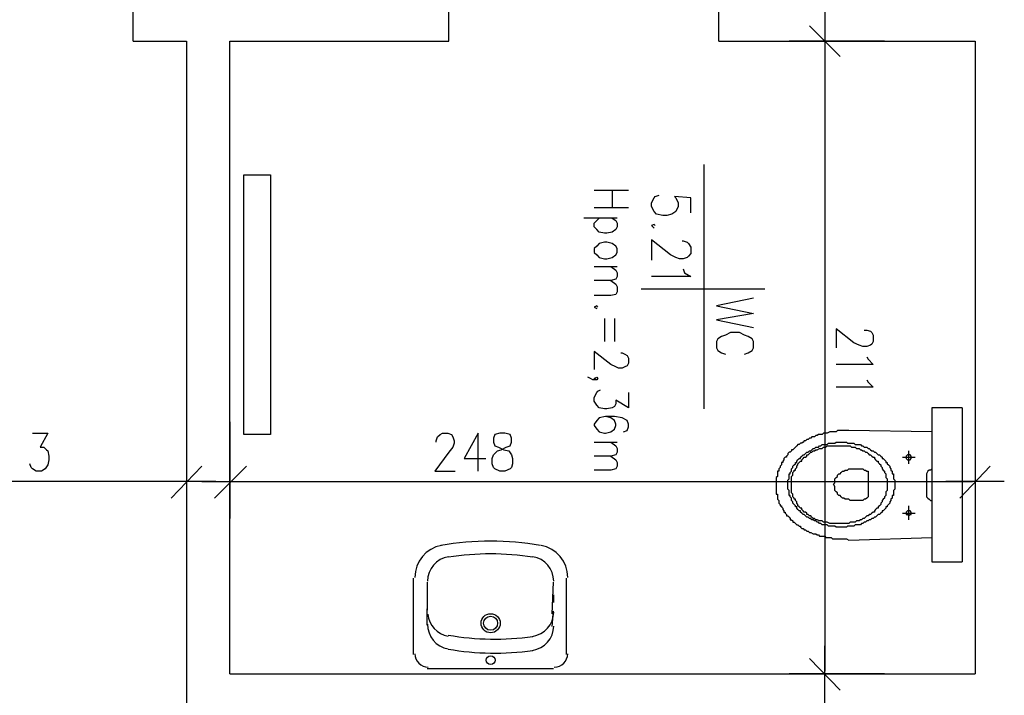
# Model space of a CAD drawing. Header units: millimetres. Extents: x -523 to 1404227, y -783705 to 1038705.
# Tile 25 of 256: x 200827 to 204100, y 4843 to 7091. Entities that reach past the tile are written whole.
import ezdxf

# ---------------------------------------------------------------- set-up
doc = ezdxf.new("R2010")
doc.units = ezdxf.units.MM
doc.linetypes.add('0.5_0.5', pattern=[1, 0.5, -0.5])
for name, color, linetype in [('PDF _0', 252, 'Continuous'), ('PDF _BA_met', 7, 'Continuous'), ('PDF _PG_WIDOKOWE_CIENKIE', 7, 'Continuous'), ('PDF _PG_WYMIARY', 7, 'Continuous'), ('PDF _PG_WYPOSAŻENIE', 7, 'Continuous')]:
    doc.layers.add(name, color=color, linetype=linetype)

# ---------------------------------------------------------------- blocks, each defined once
blk = doc.blocks.new('A$Cc5eb5aaa')
at = {"layer": 'PDF _0', "color": 7, "lineweight": -3}
for points in [[(22336.5, 8412.2), (22336.5, 8598.5)], [(23386.4, 8412.2), (23386.4, 8598.5)], [(24284, 8412.2), (24284, 8598.5)], [(24635.4, 8509.6), (24635.4, 8314.8)], [(24584.6, 8463), (24686.2, 8361.4)], [(22336.5, 8412.2), (22514.3, 8412.2)], [(22514.3, 8412.2), (22514.3, 6121.8)], [(22658.3, 8412.2), (23386.4, 8412.2)], [(22658.3, 6308.1), (22658.3, 8412.2)], [(24284, 8412.2), (25134.9, 8412.2)], [(25134.9, 8412.2), (25134.9, 6308.1)], [(22565.1, 6998.2), (22463.5, 6892.3)], [(22607.5, 6892.3), (22713.3, 6998.2)], [(25185.7, 6998.2), (25084.1, 6892.3)], [(22611.7, 6947.4), (22417, 6947.4)], [(22565.1, 6947.4), (22755.6, 6947.4)], [(25232.3, 6947.4), (25037.6, 6947.4)], [(24635.4, 6210.7), (24635.4, 6401.2)], [(24686.2, 6253), (24584.6, 6358.9)], [(22658.3, 6308.1), (25134.9, 6308.1)]]:
    blk.add_lwpolyline(points, dxfattribs=at)
blk.add_lwpolyline([(22704.8, 7104), (22704.8, 7967.6), (22793.7, 7967.6), (22793.7, 7104)], close=True, dxfattribs=at)
at = {"layer": 'PDF _BA_met', "lineweight": -3}
for points in [[(24233.2, 8001.5), (24233.2, 7188.7)], [(24190.8, 7840.6), (24190.8, 7891.4), (24135.8, 7895.7), (24140, 7891.4), (24148.5, 7874.5), (24148.5, 7861.8), (24140, 7844.9), (24127.3, 7836.4), (24110.4, 7832.2), (24097.7, 7832.2), (24076.5, 7836.4), (24068.1, 7844.9), (24059.6, 7861.8), (24059.6, 7874.5), (24068.1, 7891.4), (24072.3, 7895.7), (24085, 7899.9)], [(24072.3, 7798.3), (24068.1, 7802.5), (24059.6, 7798.3), (24068.1, 7789.8)], [(24161.2, 7747.5), (24165.4, 7747.5), (24178.1, 7743.3), (24182.4, 7739), (24190.8, 7726.3), (24190.8, 7705.2), (24182.4, 7696.7), (24178.1, 7692.5), (24165.4, 7688.2), (24152.7, 7688.2), (24140, 7692.5), (24123.1, 7700.9), (24059.6, 7751.7), (24059.6, 7684)], [(24165.4, 7654.4), (24169.7, 7641.7), (24190.8, 7629), (24059.6, 7629)], [(24436.4, 7586.6), (24025.7, 7586.6)], [(24398.3, 7557), (24275.5, 7531.6), (24398.3, 7506.2), (24275.5, 7485), (24398.3, 7459.6)], [(24368.6, 7370.7), (24381.3, 7374.9), (24394, 7383.4), (24398.3, 7391.9), (24398.3, 7413), (24394, 7421.5), (24381.3, 7430), (24368.6, 7434.2), (24351.7, 7442.7), (24322.1, 7442.7), (24305.1, 7434.2), (24292.4, 7430), (24279.7, 7421.5), (24275.5, 7413), (24275.5, 7391.9), (24279.7, 7383.4), (24292.4, 7374.9), (24305.1, 7370.7)]]:
    blk.add_lwpolyline(points, dxfattribs=at)
at = {"layer": 'PDF _PG_WIDOKOWE_CIENKIE', "lineweight": -3}
for points in [[(25092.6, 7192.9), (24991, 7192.9), (24991, 6680.6), (25092.6, 6680.6)], [(25092.6, 7192.9), (25092.6, 6680.6)], [(24991, 7112.5), (24715.8, 7116.7), (24707.3, 7116.7), (24703.1, 7116.7), (24694.6, 7116.7), (24690.4, 7116.7), (24686.2, 7116.7), (24677.7, 7116.7), (24673.5, 7112.5), (24669.2, 7112.5), (24660.8, 7112.5), (24656.5, 7112.5), (24652.3, 7112.5), (24643.8, 7108.2), (24639.6, 7108.2), (24635.4, 7108.2), (24631.1, 7108.2), (24626.9, 7104), (24618.4, 7104), (24614.2, 7104), (24610, 7099.8), (24605.7, 7099.8), (24601.5, 7095.5), (24597.3, 7095.5), (24593, 7095.5), (24588.8, 7091.3), (24584.6, 7091.3), (24580.3, 7087.1), (24576.1, 7087.1), (24571.9, 7082.8), (24567.6, 7082.8), (24563.4, 7078.6), (24559.2, 7074.4), (24554.9, 7074.4), (24550.7, 7070.1), (24546.5, 7070.1), (24542.2, 7065.9), (24538, 7061.7), (24533.8, 7057.4), (24529.5, 7053.2), (24525.3, 7053.2), (24525.3, 7049), (24521.1, 7044.7), (24516.8, 7044.7), (24512.6, 7040.5), (24512.6, 7036.3), (24508.4, 7032), (24508.4, 7027.8), (24504.1, 7027.8), (24499.9, 7023.6), (24499.9, 7019.3), (24495.7, 7015.1), (24495.7, 7010.9), (24491.4, 7010.9), (24491.4, 7006.6), (24491.4, 7002.4), (24487.2, 6998.2), (24487.2, 6993.9), (24483, 6989.7), (24483, 6985.5), (24483, 6981.2), (24478.7, 6981.2), (24478.7, 6977), (24478.7, 6972.8), (24478.7, 6968.5), (24478.7, 6964.3), (24474.5, 6960.1), (24474.5, 6955.8), (24474.5, 6951.6), (24474.5, 6947.4), (24474.5, 6943.1), (24474.5, 6938.9), (24474.5, 6934.6), (24474.5, 6930.4), (24474.5, 6926.2), (24474.5, 6921.9), (24474.5, 6917.7), (24474.5, 6913.5), (24474.5, 6909.2), (24474.5, 6905), (24478.7, 6905), (24478.7, 6900.8), (24478.7, 6896.5), (24478.7, 6892.3), (24478.7, 6888.1), (24483, 6883.8), (24483, 6879.6), (24483, 6875.4), (24487.2, 6871.1), (24487.2, 6866.9), (24491.4, 6866.9), (24491.4, 6862.7), (24495.7, 6858.4), (24495.7, 6854.2), (24499.9, 6850), (24499.9, 6845.7), (24504.1, 6845.7), (24504.1, 6841.5), (24508.4, 6837.3), (24508.4, 6833), (24512.6, 6833), (24516.8, 6828.8), (24521.1, 6824.6), (24521.1, 6820.3), (24525.3, 6820.3), (24529.5, 6816.1), (24529.5, 6811.9), (24533.8, 6811.9), (24538, 6807.6), (24542.2, 6803.4), (24546.5, 6803.4), (24550.7, 6799.2), (24554.9, 6799.2), (24554.9, 6794.9), (24559.2, 6790.7), (24563.4, 6790.7), (24567.6, 6786.5), (24571.9, 6786.5), (24576.1, 6782.2), (24580.3, 6782.2), (24584.6, 6778), (24588.8, 6778), (24597.3, 6773.8), (24601.5, 6773.8), (24605.7, 6773.8), (24610, 6769.5), (24614.2, 6769.5), (24618.4, 6765.3), (24622.7, 6765.3), (24631.1, 6765.3), (24635.4, 6765.3), (24639.6, 6761.1), (24643.8, 6761.1), (24652.3, 6761.1), (24656.5, 6761.1), (24660.8, 6756.8), (24669.2, 6756.8), (24673.5, 6756.8), (24677.7, 6756.8), (24686.2, 6756.8), (24690.4, 6756.8), (24694.6, 6756.8), (24703.1, 6756.8), (24707.3, 6756.8), (24715.8, 6752.6)], [(24914.8, 7006.6), (24914.8, 7049)], [(24893.6, 7027.8), (24935.9, 7027.8)], [(24991, 6989.7), (24986.8, 6985.5), (24982.5, 6985.5), (24978.3, 6981.2), (24974.1, 6972.8), (24974.1, 6964.3), (24974.1, 6905), (24974.1, 6896.5), (24978.3, 6892.3), (24982.5, 6888.1), (24986.8, 6883.8), (24991, 6883.8)], [(24893.6, 6841.5), (24935.9, 6841.5)], [(24914.8, 6820.3), (24914.8, 6866.9)], [(24715.8, 6752.6), (24991, 6761.1)], [(23267.9, 6625.6), (23267.9, 6371.6)], [(23314.5, 6612.9), (23314.5, 6519.8)], [(23729.4, 6507.1), (23733.6, 6612.9)], [(23775.9, 6625.6), (23775.9, 6371.6)], [(23733.6, 6570.6), (23733.6, 6545.2)], [(23733.6, 6562.1), (23733.6, 6562.1)], [(23733.6, 6553.6), (23733.6, 6553.6)], [(23733.6, 6545.2), (23733.6, 6545.2)], [(23733.6, 6545.2), (23733.6, 6545.2)], [(23314.5, 6469), (23314.5, 6524)], [(23729.4, 6464.7), (23733.6, 6515.5)], [(23733.6, 6519.8), (23733.6, 6519.8)], [(23314.5, 6498.6), (23314.5, 6498.6)], [(23729.4, 6498.6), (23733.6, 6498.6)], [(23314.5, 6325), (23733.6, 6325)]]:
    blk.add_lwpolyline(points, dxfattribs=at)
for points in [[(24868.2, 6938.9), (24868.2, 6930.4), (24868.2, 6926.2), (24868.2, 6921.9), (24864, 6917.7), (24864, 6913.5), (24864, 6909.2), (24864, 6905), (24864, 6900.8), (24859.7, 6900.8), (24859.7, 6896.5), (24859.7, 6892.3), (24855.5, 6888.1), (24855.5, 6883.8), (24851.3, 6879.6), (24851.3, 6875.4), (24847, 6871.1), (24842.8, 6866.9), (24842.8, 6862.7), (24838.6, 6862.7), (24838.6, 6858.4), (24834.3, 6854.2), (24830.1, 6850), (24825.9, 6850), (24825.9, 6845.7), (24821.6, 6841.5), (24817.4, 6837.3), (24813.2, 6837.3), (24808.9, 6833), (24804.7, 6828.8), (24800.5, 6828.8), (24796.2, 6824.6), (24792, 6824.6), (24787.8, 6820.3), (24783.5, 6820.3), (24779.3, 6816.1), (24775.1, 6816.1), (24770.8, 6811.9), (24766.6, 6811.9), (24762.4, 6807.6), (24758.1, 6807.6), (24753.9, 6803.4), (24749.7, 6803.4), (24741.2, 6803.4), (24737, 6803.4), (24732.7, 6799.2), (24728.5, 6799.2), (24724.3, 6799.2), (24715.8, 6799.2), (24711.6, 6799.2), (24707.3, 6794.9), (24703.1, 6794.9), (24694.6, 6794.9), (24690.4, 6794.9), (24686.2, 6794.9), (24677.7, 6794.9), (24673.5, 6794.9), (24669.2, 6799.2), (24665, 6799.2), (24656.5, 6799.2), (24652.3, 6799.2), (24648.1, 6799.2), (24643.8, 6803.4), (24639.6, 6803.4), (24631.1, 6803.4), (24626.9, 6803.4), (24622.7, 6807.6), (24618.4, 6807.6), (24614.2, 6811.9), (24610, 6811.9), (24605.7, 6816.1), (24601.5, 6816.1), (24597.3, 6820.3), (24593, 6820.3), (24588.8, 6824.6), (24584.6, 6824.6), (24580.3, 6828.8), (24576.1, 6828.8), (24571.9, 6833), (24567.6, 6837.3), (24563.4, 6837.3), (24559.2, 6841.5), (24554.9, 6845.7), (24554.9, 6850), (24550.7, 6850), (24546.5, 6854.2), (24542.2, 6858.4), (24542.2, 6862.7), (24538, 6862.7), (24538, 6866.9), (24533.8, 6871.1), (24529.5, 6875.4), (24529.5, 6879.6), (24525.3, 6883.8), (24525.3, 6888.1), (24525.3, 6892.3), (24521.1, 6896.5), (24521.1, 6900.8), (24516.8, 6900.8), (24516.8, 6905), (24516.8, 6909.2), (24516.8, 6913.5), (24516.8, 6917.7), (24512.6, 6921.9), (24512.6, 6926.2), (24512.6, 6930.4), (24512.6, 6938.9), (24512.6, 6943.1), (24512.6, 6947.4), (24512.6, 6951.6), (24516.8, 6955.8), (24516.8, 6960.1), (24516.8, 6964.3), (24516.8, 6968.5), (24516.8, 6972.8), (24521.1, 6972.8), (24521.1, 6977), (24525.3, 6981.2), (24525.3, 6985.5), (24525.3, 6989.7), (24529.5, 6993.9), (24529.5, 6998.2), (24533.8, 7002.4), (24538, 7006.6), (24538, 7010.9), (24542.2, 7010.9), (24542.2, 7015.1), (24546.5, 7019.3), (24550.7, 7023.6), (24554.9, 7023.6), (24554.9, 7027.8), (24559.2, 7032), (24563.4, 7036.3), (24567.6, 7036.3), (24571.9, 7040.5), (24576.1, 7044.7), (24580.3, 7044.7), (24584.6, 7049), (24588.8, 7049), (24593, 7053.2), (24597.3, 7057.4), (24601.5, 7057.4), (24605.7, 7061.7), (24610, 7061.7), (24614.2, 7061.7), (24618.4, 7065.9), (24622.7, 7065.9), (24626.9, 7070.1), (24631.1, 7070.1), (24639.6, 7070.1), (24643.8, 7070.1), (24648.1, 7074.4), (24652.3, 7074.4), (24656.5, 7074.4), (24665, 7074.4), (24669.2, 7074.4), (24673.5, 7078.6), (24677.7, 7078.6), (24686.2, 7078.6), (24690.4, 7078.6), (24694.6, 7078.6), (24703.1, 7078.6), (24707.3, 7078.6), (24711.6, 7074.4), (24715.8, 7074.4), (24724.3, 7074.4), (24728.5, 7074.4), (24732.7, 7074.4), (24737, 7070.1), (24741.2, 7070.1), (24749.7, 7070.1), (24753.9, 7070.1), (24758.1, 7065.9), (24762.4, 7065.9), (24766.6, 7061.7), (24770.8, 7061.7), (24775.1, 7061.7), (24779.3, 7057.4), (24783.5, 7057.4), (24787.8, 7053.2), (24792, 7049), (24796.2, 7049), (24800.5, 7044.7), (24804.7, 7044.7), (24808.9, 7040.5), (24813.2, 7036.3), (24817.4, 7036.3), (24821.6, 7032), (24825.9, 7027.8), (24825.9, 7023.6), (24830.1, 7023.6), (24834.3, 7019.3), (24838.6, 7015.1), (24838.6, 7010.9), (24842.8, 7010.9), (24842.8, 7006.6), (24847, 7002.4), (24851.3, 6998.2), (24851.3, 6993.9), (24855.5, 6989.7), (24855.5, 6985.5), (24859.7, 6981.2), (24859.7, 6977), (24859.7, 6972.8), (24864, 6972.8), (24864, 6968.5), (24864, 6964.3), (24864, 6960.1), (24864, 6955.8), (24868.2, 6951.6), (24868.2, 6947.4), (24868.2, 6943.1)], [(24842.8, 6938.9), (24842.8, 6930.4), (24842.8, 6926.2), (24842.8, 6921.9), (24842.8, 6917.7), (24838.6, 6913.5), (24838.6, 6909.2), (24838.6, 6905), (24838.6, 6900.8), (24834.3, 6896.5), (24834.3, 6892.3), (24830.1, 6888.1), (24825.9, 6883.8), (24825.9, 6879.6), (24821.6, 6875.4), (24821.6, 6871.1), (24817.4, 6866.9), (24813.2, 6862.7), (24813.2, 6858.4), (24808.9, 6858.4), (24804.7, 6854.2), (24800.5, 6850), (24800.5, 6845.7), (24796.2, 6845.7), (24792, 6841.5), (24787.8, 6837.3), (24783.5, 6837.3), (24779.3, 6833), (24775.1, 6833), (24770.8, 6828.8), (24766.6, 6824.6), (24762.4, 6824.6), (24758.1, 6820.3), (24753.9, 6820.3), (24749.7, 6816.1), (24745.4, 6816.1), (24741.2, 6816.1), (24737, 6811.9), (24728.5, 6811.9), (24724.3, 6811.9), (24720, 6811.9), (24715.8, 6807.6), (24711.6, 6807.6), (24703.1, 6807.6), (24698.9, 6807.6), (24694.6, 6807.6), (24690.4, 6807.6), (24681.9, 6807.6), (24677.7, 6807.6), (24673.5, 6807.6), (24665, 6807.6), (24660.8, 6807.6), (24656.5, 6807.6), (24652.3, 6807.6), (24643.8, 6811.9), (24639.6, 6811.9), (24635.4, 6811.9), (24631.1, 6811.9), (24626.9, 6816.1), (24622.7, 6816.1), (24618.4, 6816.1), (24610, 6820.3), (24605.7, 6820.3), (24601.5, 6824.6), (24597.3, 6824.6), (24593, 6828.8), (24588.8, 6833), (24584.6, 6833), (24580.3, 6837.3), (24576.1, 6837.3), (24576.1, 6841.5), (24571.9, 6845.7), (24567.6, 6845.7), (24563.4, 6850), (24559.2, 6854.2), (24559.2, 6858.4), (24554.9, 6858.4), (24550.7, 6862.7), (24546.5, 6866.9), (24546.5, 6871.1), (24542.2, 6875.4), (24542.2, 6879.6), (24538, 6883.8), (24538, 6888.1), (24533.8, 6888.1), (24533.8, 6892.3), (24529.5, 6896.5), (24529.5, 6900.8), (24529.5, 6905), (24525.3, 6909.2), (24525.3, 6913.5), (24525.3, 6917.7), (24525.3, 6921.9), (24525.3, 6926.2), (24525.3, 6930.4), (24525.3, 6938.9), (24525.3, 6943.1), (24525.3, 6947.4), (24525.3, 6951.6), (24525.3, 6955.8), (24525.3, 6960.1), (24525.3, 6964.3), (24529.5, 6968.5), (24529.5, 6972.8), (24529.5, 6977), (24533.8, 6981.2), (24533.8, 6985.5), (24538, 6985.5), (24538, 6989.7), (24542.2, 6993.9), (24542.2, 6998.2), (24546.5, 7002.4), (24546.5, 7006.6), (24550.7, 7010.9), (24554.9, 7015.1), (24559.2, 7015.1), (24559.2, 7019.3), (24563.4, 7023.6), (24567.6, 7027.8), (24571.9, 7027.8), (24576.1, 7032), (24576.1, 7036.3), (24580.3, 7036.3), (24584.6, 7040.5), (24588.8, 7044.7), (24593, 7044.7), (24597.3, 7049), (24601.5, 7049), (24605.7, 7053.2), (24610, 7053.2), (24618.4, 7057.4), (24622.7, 7057.4), (24626.9, 7057.4), (24631.1, 7061.7), (24635.4, 7061.7), (24639.6, 7061.7), (24643.8, 7065.9), (24652.3, 7065.9), (24656.5, 7065.9), (24660.8, 7065.9), (24665, 7065.9), (24673.5, 7065.9), (24677.7, 7065.9), (24681.9, 7065.9), (24690.4, 7065.9), (24694.6, 7065.9), (24698.9, 7065.9), (24703.1, 7065.9), (24711.6, 7065.9), (24715.8, 7065.9), (24720, 7065.9), (24724.3, 7061.7), (24728.5, 7061.7), (24737, 7061.7), (24741.2, 7057.4), (24745.4, 7057.4), (24749.7, 7057.4), (24753.9, 7053.2), (24758.1, 7053.2), (24762.4, 7049), (24766.6, 7049), (24770.8, 7044.7), (24775.1, 7044.7), (24779.3, 7040.5), (24783.5, 7036.3), (24787.8, 7036.3), (24792, 7032), (24796.2, 7027.8), (24800.5, 7027.8), (24800.5, 7023.6), (24804.7, 7019.3), (24808.9, 7015.1), (24813.2, 7015.1), (24813.2, 7010.9), (24817.4, 7006.6), (24821.6, 7002.4), (24821.6, 6998.2), (24825.9, 6993.9), (24825.9, 6989.7), (24830.1, 6985.5), (24834.3, 6981.2), (24834.3, 6977), (24838.6, 6972.8), (24838.6, 6968.5), (24838.6, 6964.3), (24838.6, 6960.1), (24842.8, 6955.8), (24842.8, 6951.6), (24842.8, 6947.4), (24842.8, 6943.1)], [(24923.2, 7027.8), (24923.2, 7032), (24919, 7036.3), (24914.8, 7036.3), (24910.5, 7036.3), (24906.3, 7032), (24906.3, 7027.8), (24906.3, 7023.6), (24910.5, 7019.3), (24914.8, 7019.3), (24919, 7019.3), (24923.2, 7023.6)], [(24779.3, 6934.6), (24779.3, 6905), (24779.3, 6900.8), (24779.3, 6896.5), (24775.1, 6892.3), (24770.8, 6888.1), (24766.6, 6888.1), (24762.4, 6883.8), (24758.1, 6883.8), (24720, 6883.8), (24715.8, 6888.1), (24707.3, 6888.1), (24703.1, 6888.1), (24698.9, 6892.3), (24694.6, 6892.3), (24690.4, 6896.5), (24686.2, 6900.8), (24681.9, 6900.8), (24677.7, 6905), (24677.7, 6909.2), (24673.5, 6913.5), (24669.2, 6917.7), (24669.2, 6921.9), (24669.2, 6926.2), (24669.2, 6930.4), (24665, 6938.9), (24669.2, 6943.1), (24669.2, 6947.4), (24669.2, 6951.6), (24669.2, 6955.8), (24673.5, 6960.1), (24677.7, 6964.3), (24677.7, 6968.5), (24681.9, 6972.8), (24686.2, 6972.8), (24690.4, 6977), (24694.6, 6981.2), (24698.9, 6981.2), (24703.1, 6985.5), (24711.6, 6985.5), (24715.8, 6989.7), (24720, 6989.7), (24758.1, 6989.7), (24762.4, 6989.7), (24766.6, 6985.5), (24770.8, 6985.5), (24775.1, 6981.2), (24779.3, 6981.2), (24779.3, 6972.8), (24779.3, 6968.5)], [(24923.2, 6841.5), (24923.2, 6845.7), (24919, 6850), (24914.8, 6850), (24910.5, 6850), (24906.3, 6845.7), (24906.3, 6841.5), (24906.3, 6837.3), (24910.5, 6837.3), (24914.8, 6833), (24919, 6837.3), (24923.2, 6837.3)]]:
    blk.add_lwpolyline(points, close=True, dxfattribs=at)
for centre, radius in [((23525, 6475.9), 31.8), ((23525, 6475.9), 23.3), ((23525, 6353.1), 14.8)]:
    blk.add_circle(centre, radius, dxfattribs=at)
for centre, radius, start, end in [((23525, 5815.5), 933.5, 79.8071, 100.1929), ((23381.1, 6628.3), 108, 100.2393, 180), ((23673.2, 6628.3), 108, 360, 79.7607), ((23398, 6615.6), 82.6, 99.1516, 180), ((23525, 5823.9), 882.7, 80.8484, 99.1516), ((23652.1, 6615.6), 82.6, 360, 80.8484), ((23652.1, 6514), 82.6, 278.2782, 359.1266), ((23398, 6514), 82.6, 185.2075, 259.9695), ((23398, 6471.7), 82.6, 179.1265, 259.9695), ((23652.1, 6467.4), 82.6, 278.2782, 359.1266), ((23537.7, 7305.7), 882.7, 259.9695, 278.2782), ((23537.7, 7259.1), 882.7, 259.9695, 278.2782), ((23317.6, 6374.3), 44.5, 180, 270), ((23736.7, 6374.3), 44.5, 270, 0)]:
    blk.add_arc(centre, radius, start, end, dxfattribs=at)
at = {"layer": 'PDF _PG_WYMIARY', "lineweight": -3}
for points in [[(24834.3, 8412.2), (24516.8, 8412.2)], [(24635.4, 8403.7), (24635.4, 6316.5)], [(24766.6, 7451.1), (24775.1, 7451.1), (24787.8, 7446.9), (24792, 7442.7), (24796.2, 7434.2), (24796.2, 7413), (24792, 7404.6), (24787.8, 7400.3), (24775.1, 7396.1), (24762.4, 7396.1), (24749.7, 7400.3), (24732.7, 7408.8), (24673.5, 7455.4), (24673.5, 7391.9)], [(24775.1, 7362.2), (24779.3, 7353.8), (24796.2, 7336.8), (24673.5, 7336.8)], [(24775.1, 7286), (24779.3, 7277.6), (24796.2, 7260.6), (24673.5, 7260.6)], [(22514.3, 7146.3), (22514.3, 6824.6)], [(22658.3, 7146.3), (22658.3, 6824.6)], [(25134.9, 7146.3), (25134.9, 6824.6)], [(22002.1, 7108.2), (22052.9, 7108.2), (22027.5, 7061.7), (22040.2, 7061.7), (22048.6, 7053.2), (22052.9, 7049), (22057.1, 7032), (22057.1, 7019.3), (22052.9, 7002.4), (22044.4, 6989.7), (22031.7, 6981.2), (22014.8, 6981.2), (22002.1, 6989.7), (21997.8, 6993.9), (21993.6, 7006.6)], [(23344.1, 7078.6), (23344.1, 7082.8), (23348.3, 7095.5), (23356.8, 7104), (23365.3, 7108.2), (23382.2, 7108.2), (23394.9, 7104), (23399.1, 7095.5), (23403.4, 7082.8), (23403.4, 7074.4), (23399.1, 7061.7), (23386.4, 7044.7), (23339.9, 6981.2), (23407.6, 6981.2)], [(23483.8, 6981.2), (23483.8, 7108.2), (23437.3, 7023.6), (23509.2, 7023.6)], [(22505.9, 6947.4), (21392.4, 6947.4)], [(22666.7, 6947.4), (25126.5, 6947.4)], [(24834.3, 6308.1), (24516.8, 6308.1)]]:
    blk.add_lwpolyline(points, dxfattribs=at)
blk.add_lwpolyline([(23555.8, 7108.2), (23538.9, 7104), (23534.6, 7091.3), (23534.6, 7078.6), (23538.9, 7065.9), (23551.6, 7061.7), (23568.5, 7053.2), (23585.4, 7049), (23593.9, 7036.3), (23598.1, 7023.6), (23598.1, 7006.6), (23593.9, 6993.9), (23589.7, 6989.7), (23572.7, 6981.2), (23555.8, 6981.2), (23538.9, 6989.7), (23534.6, 6993.9), (23530.4, 7006.6), (23530.4, 7023.6), (23534.6, 7036.3), (23547.3, 7049), (23560, 7053.2), (23577, 7061.7), (23589.7, 7065.9), (23593.9, 7078.6), (23593.9, 7091.3), (23589.7, 7104), (23572.7, 7108.2)], close=True, dxfattribs=at)
at = {"layer": 'PDF _PG_WYPOSAŻENIE', "lineweight": -3}
for points in [[(23869.1, 7916.8), (23983.4, 7916.8)], [(23928.4, 7916.8), (23928.4, 7857.6)], [(23983.4, 7857.6), (23869.1, 7857.6)], [(23945.3, 7823.7), (23835.2, 7823.7)], [(23928.4, 7823.7), (23941.1, 7815.2), (23945.3, 7806.8), (23945.3, 7794.1), (23941.1, 7785.6), (23928.4, 7777.1), (23911.4, 7772.9), (23902.9, 7772.9), (23886, 7777.1), (23877.5, 7785.6), (23869.1, 7794.1), (23869.1, 7806.8), (23877.5, 7815.2), (23886, 7823.7)], [(23869.1, 7662.8), (23945.3, 7662.8)], [(23924.1, 7662.8), (23941.1, 7650.1), (23945.3, 7641.7), (23945.3, 7629), (23941.1, 7620.5), (23924.1, 7616.3), (23869.1, 7616.3)], [(23924.1, 7616.3), (23941.1, 7603.6), (23945.3, 7595.1), (23945.3, 7578.2), (23941.1, 7569.7), (23924.1, 7565.5), (23869.1, 7565.5)], [(23881.8, 7527.4), (23877.5, 7531.6), (23869.1, 7527.4), (23877.5, 7523.1)], [(23902.9, 7489.3), (23902.9, 7413)], [(23936.8, 7489.3), (23936.8, 7413)], [(23958, 7374.9), (23962.2, 7374.9), (23970.7, 7370.7), (23979.2, 7366.5), (23983.4, 7358), (23983.4, 7341.1), (23979.2, 7332.6), (23970.7, 7328.4), (23962.2, 7324.1), (23949.5, 7324.1), (23941.1, 7328.4), (23924.1, 7336.8), (23869.1, 7379.2), (23869.1, 7319.9)], [(23877.5, 7286), (23869.1, 7290.3), (23877.5, 7294.5), (23881.8, 7290.3), (23877.5, 7286), (23864.8, 7286), (23856.4, 7290.3), (23847.9, 7294.5)], [(23983.4, 7243.7), (23983.4, 7192.9), (23941.1, 7218.3), (23941.1, 7205.6), (23936.8, 7197.1), (23928.4, 7192.9), (23911.4, 7188.7), (23902.9, 7188.7), (23886, 7192.9), (23877.5, 7201.4), (23869.1, 7214.1), (23869.1, 7226.8), (23877.5, 7243.7), (23881.8, 7247.9), (23890.2, 7252.2)], [(23966.5, 7112.5), (23979.2, 7116.7), (23983.4, 7129.4), (23983.4, 7137.9), (23979.2, 7150.6), (23962.2, 7159), (23936.8, 7163.3), (23907.2, 7163.3), (23886, 7159), (23877.5, 7150.6), (23869.1, 7137.9), (23869.1, 7133.6), (23877.5, 7120.9), (23886, 7112.5), (23902.9, 7108.2), (23907.2, 7108.2), (23924.1, 7112.5), (23936.8, 7120.9), (23941.1, 7133.6), (23941.1, 7137.9), (23936.8, 7150.6), (23924.1, 7159), (23907.2, 7163.3)], [(23869.1, 7078.6), (23945.3, 7078.6)], [(23924.1, 7078.6), (23941.1, 7065.9), (23945.3, 7057.4), (23945.3, 7044.7), (23941.1, 7036.3), (23924.1, 7032), (23869.1, 7032)], [(23924.1, 7032), (23941.1, 7019.3), (23945.3, 7010.9), (23945.3, 6998.2), (23941.1, 6989.7), (23924.1, 6985.5), (23869.1, 6985.5)]]:
    blk.add_lwpolyline(points, dxfattribs=at)
blk.add_lwpolyline([(23945.3, 7722.1), (23941.1, 7730.6), (23928.4, 7739), (23911.4, 7743.3), (23902.9, 7743.3), (23886, 7739), (23877.5, 7730.6), (23869.1, 7722.1), (23869.1, 7709.4), (23877.5, 7700.9), (23886, 7692.5), (23902.9, 7688.2), (23911.4, 7688.2), (23928.4, 7692.5), (23941.1, 7700.9), (23945.3, 7709.4)], close=True, dxfattribs=at)

msp = doc.modelspace()

# ---------------------------------------------------------------- block references
at = {"color": 1, "linetype": '0.5_0.5', "ltscale": 10}
msp.add_blockref('A$Cc5eb5aaa', (178867.66, -1392.86), dxfattribs=at)

doc.saveas('drawing.dxf')
